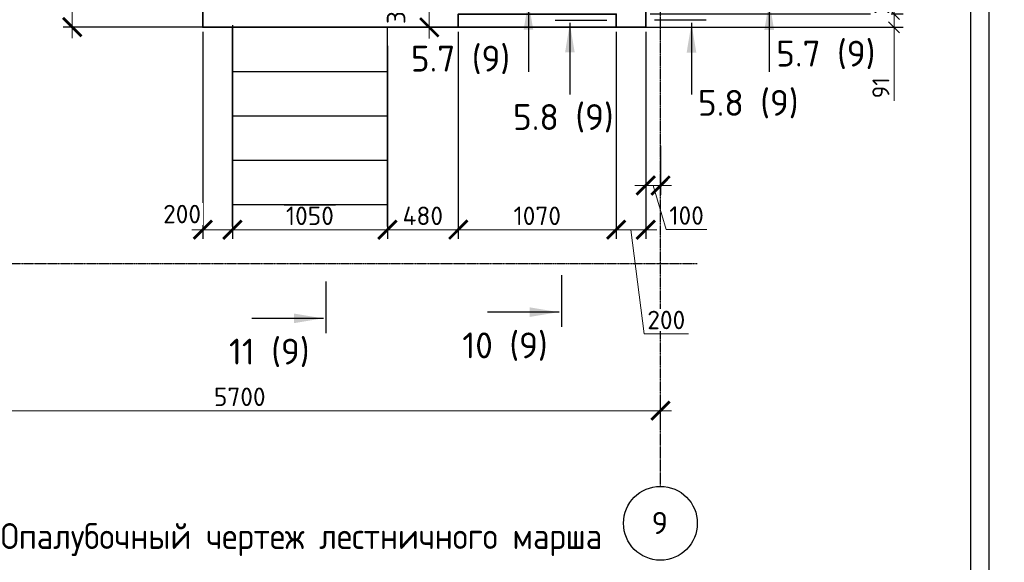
# Model space of a CAD drawing. Header units: millimetres. Extents: x 40580 to 2152466, y -328404 to 177125.
# Tile 199 of 252: x 617022 to 630360, y 151025 to 158370. Entities that reach past the tile are written whole.
import ezdxf
from ezdxf.enums import TextEntityAlignment as Align

# ---------------------------------------------------------------- set-up
doc = ezdxf.new("R2010")
doc.units = ezdxf.units.MM
doc.linetypes.add('______5', pattern=[1100, 800, -100, 100, -100])
doc.linetypes.add('CENTER', pattern=[2, 1.25, -0.25, 0.25, -0.25])
doc.layers.add('11', color=7, linetype='Continuous')
doc.layers.add('СПДС_Оси', color=7, linetype='Continuous')
for name, color, linetype, lineweight in [('RAZMER', 7, 'Continuous', 9), ('Лестница', 7, 'Continuous', 25), ('ОСИ', 7, 'CENTER', 15), ('Символы 0.20', 250, 'Continuous', 20), ('ТЕКСТ', 7, 'Continuous', 15)]:
    doc.layers.add(name, color=color, linetype=linetype, lineweight=lineweight)
doc.layers.add('Стена_ бетон несущ.', color=7, linetype='Continuous', lineweight=70, true_color=0xb4b496)
doc.styles.get("Standard").update_dxf_attribs({"font": 'isocpeur.ttf'})
doc.styles.add('ГОСТ', font='isocpeur.ttf')
doc.dimstyles.new('ГОСТ', dxfattribs={"dimscale": 0, "dimtxt": 2.5, "dimasz": 2.5, "dimexe": 1.25, "dimexo": 0.625, "dimtad": 1, "dimdec": 0, "dimtxsty": 'ГОСТ', "dimblk": 'ARCHTICK', "dimcen": 2.5, "dimdle": 1.5, "dimclrd": 256, "dimclre": 256, "dimclrt": 256, "dimadec": 0, "dimazin": 0, "dimtfac": 1, "dimtdec": 0, "dimtmove": 1, "dimatfit": 3, "dimfxl": 2, "dimtfill": 1, "dimlwd": -1, "dimarcsym": 0})

# ---------------------------------------------------------------- blocks, each defined once
blk = doc.blocks.new('NSY101')
at = {"color": 0, "linetype": 'ByBlock', "lineweight": -2}
blk.add_circle((0, 0), 50, dxfattribs=at)
blk = doc.blocks.new('_ArchTick')
at = {"color": 0, "linetype": 'ByBlock', "const_width": 0.15}
blk.add_lwpolyline([(-0.5, -0.5), (0.5, 0.5)], dxfattribs=at)
blk = doc.blocks.new('*D2314')
at = {"layer": 'Defpoints', "color": 0, "lineweight": 25, "transparency": 16777216}
for p in [(614303, 152998), (625703, 153077), (625703, 152863)]:
    blk.add_point(p, dxfattribs=at)
at = {"layer": 'RAZMER', "lineweight": -2, "transparency": 16777216}
for p, q in [((614303, 153061), (614303, 153202)), ((625703, 152925), (625703, 153202))]:
    blk.add_line(p, q, dxfattribs=at)
at = {"layer": 'RAZMER', "transparency": 16777216}
blk.add_line((614153, 153077), (625853, 153077), dxfattribs=at)
at = {"layer": 'RAZMER', "transparency": 16777216, "xscale": 250, "yscale": 250, "zscale": 250, "rotation": 180}
blk.add_blockref('_ArchTick', (614303, 153077), dxfattribs=at)
at = {"layer": 'RAZMER', "transparency": 16777216, "xscale": 250, "yscale": 250, "zscale": 250}
blk.add_blockref('_ArchTick', (625703, 153077), dxfattribs=at)
at = {"layer": 'RAZMER', "transparency": 16777216, "insert": (620003, 153265), "char_height": 250, "attachment_point": 5, "style": 'ГОСТ', "bg_fill": 3, "box_fill_scale": 1.1, "bg_fill_color": 256, "bg_fill_true_color": 13158600, "bg_fill_transparency": 0}
blk.add_mtext('5700', dxfattribs=at)
blk = doc.blocks.new('*D2312')
at = {"layer": 'Defpoints', "color": 0, "lineweight": 25, "transparency": 16777216}
for p in [(620888, 161268), (617734, 158269), (619903, 158269)]:
    blk.add_point(p, dxfattribs=at)
at = {"layer": 'RAZMER', "transparency": 16777216}
blk.add_line((617734, 161418), (617734, 158119), dxfattribs=at)
at = {"layer": 'RAZMER', "lineweight": -2, "transparency": 16777216}
for p, q in [((620826, 161268), (617609, 161268)), ((619840, 158269), (617609, 158269))]:
    blk.add_line(p, q, dxfattribs=at)
at = {"layer": 'RAZMER', "transparency": 16777216, "xscale": 250, "yscale": 250, "zscale": 250}
for p, rotation in [((617734, 161268), 90), ((617734, 158269), 270)]:
    blk.add_blockref('_ArchTick', p, dxfattribs=dict(at, rotation=rotation))
at = {"layer": 'RAZMER', "transparency": 16777216, "insert": (617546, 159769), "char_height": 250, "attachment_point": 5, "rotation": 90, "style": 'ГОСТ', "bg_fill": 3, "box_fill_scale": 1.1, "bg_fill_color": 256, "bg_fill_true_color": 13158600, "bg_fill_transparency": 0}
blk.add_mtext('1500', dxfattribs=at)
blk = doc.blocks.new('*D2311')
at = {"layer": 'Defpoints', "color": 0, "lineweight": 25, "transparency": 16777216}
for p in [(619903, 158357), (619503, 158268), (619903, 155527)]:
    blk.add_point(p, dxfattribs=at)
at = {"layer": 'RAZMER', "lineweight": -2, "transparency": 16777216}
for p, q in [((619503, 158206), (619503, 155402)), ((619903, 158294), (619903, 155402))]:
    blk.add_line(p, q, dxfattribs=at)
at = {"layer": 'RAZMER', "transparency": 16777216}
blk.add_line((619353, 155527), (620053, 155527), dxfattribs=at)
at = {"layer": 'RAZMER', "transparency": 16777216, "xscale": 250, "yscale": 250, "zscale": 250}
blk.add_blockref('_ArchTick', (619903, 155527), dxfattribs=at)
at = {"layer": 'RAZMER', "transparency": 16777216, "insert": (619222, 155739), "char_height": 250, "attachment_point": 5, "style": 'ГОСТ', "bg_fill": 3, "box_fill_scale": 1.1, "bg_fill_color": 256, "bg_fill_true_color": 13158600, "bg_fill_transparency": 0}
blk.add_mtext('200', dxfattribs=at)
at = {"layer": 'RAZMER', "transparency": 16777216, "xscale": 250, "yscale": 250, "zscale": 250, "rotation": 180}
blk.add_blockref('_ArchTick', (619503, 155527), dxfattribs=at)
blk = doc.blocks.new('*D2310')
at = {"layer": 'Defpoints', "color": 0, "lineweight": 25, "transparency": 16777216}
for p in [(619903, 158357), (622003, 158078), (622003, 155527)]:
    blk.add_point(p, dxfattribs=at)
at = {"layer": 'RAZMER', "lineweight": -2, "transparency": 16777216}
for p, q in [((619903, 158294), (619903, 155402)), ((622003, 158015), (622003, 155402))]:
    blk.add_line(p, q, dxfattribs=at)
at = {"layer": 'RAZMER', "transparency": 16777216}
blk.add_line((619753, 155527), (622153, 155527), dxfattribs=at)
at = {"layer": 'RAZMER', "transparency": 16777216, "xscale": 250, "yscale": 250, "zscale": 250, "rotation": 180}
blk.add_blockref('_ArchTick', (619903, 155527), dxfattribs=at)
at = {"layer": 'RAZMER', "transparency": 16777216, "xscale": 250, "yscale": 250, "zscale": 250}
blk.add_blockref('_ArchTick', (622003, 155527), dxfattribs=at)
at = {"layer": 'RAZMER', "transparency": 16777216, "insert": (620953, 155715), "char_height": 250, "attachment_point": 5, "style": 'ГОСТ', "bg_fill": 3, "box_fill_scale": 1.1, "bg_fill_color": 256, "bg_fill_true_color": 13158600, "bg_fill_transparency": 0}
blk.add_mtext('1050', dxfattribs=at)
blk = doc.blocks.new('*D2309')
at = {"layer": 'Defpoints', "color": 0, "lineweight": 25, "transparency": 16777216}
for p in [(622963, 158267), (622003, 158078), (622963, 155527)]:
    blk.add_point(p, dxfattribs=at)
at = {"layer": 'RAZMER', "lineweight": -2, "transparency": 16777216}
for p, q in [((622963, 158204), (622963, 155402)), ((622003, 158015), (622003, 155402))]:
    blk.add_line(p, q, dxfattribs=at)
at = {"layer": 'RAZMER', "transparency": 16777216}
blk.add_line((621853, 155527), (623113, 155527), dxfattribs=at)
at = {"layer": 'RAZMER', "transparency": 16777216, "xscale": 250, "yscale": 250, "zscale": 250, "rotation": 180}
blk.add_blockref('_ArchTick', (622003, 155527), dxfattribs=at)
at = {"layer": 'RAZMER', "transparency": 16777216, "xscale": 250, "yscale": 250, "zscale": 250}
blk.add_blockref('_ArchTick', (622963, 155527), dxfattribs=at)
at = {"layer": 'RAZMER', "transparency": 16777216, "insert": (622483, 155715), "char_height": 250, "attachment_point": 5, "style": 'ГОСТ', "bg_fill": 3, "box_fill_scale": 1.1, "bg_fill_color": 256, "bg_fill_true_color": 13158600, "bg_fill_transparency": 0}
blk.add_mtext('480', dxfattribs=at)
blk = doc.blocks.new('*D2308')
at = {"layer": 'Defpoints', "color": 0, "lineweight": 25, "transparency": 16777216}
for p in [(622963, 158267), (625103, 158269), (625103, 155527)]:
    blk.add_point(p, dxfattribs=at)
at = {"layer": 'RAZMER', "lineweight": -2, "transparency": 16777216}
for p, q in [((622963, 158204), (622963, 155402)), ((625103, 158206), (625103, 155402))]:
    blk.add_line(p, q, dxfattribs=at)
at = {"layer": 'RAZMER', "transparency": 16777216}
blk.add_line((622813, 155527), (625253, 155527), dxfattribs=at)
at = {"layer": 'RAZMER', "transparency": 16777216, "xscale": 250, "yscale": 250, "zscale": 250, "rotation": 180}
blk.add_blockref('_ArchTick', (622963, 155527), dxfattribs=at)
at = {"layer": 'RAZMER', "transparency": 16777216, "xscale": 250, "yscale": 250, "zscale": 250}
blk.add_blockref('_ArchTick', (625103, 155527), dxfattribs=at)
at = {"layer": 'RAZMER', "transparency": 16777216, "insert": (624033, 155715), "char_height": 250, "attachment_point": 5, "style": 'ГОСТ', "bg_fill": 3, "box_fill_scale": 1.1, "bg_fill_color": 256, "bg_fill_true_color": 13158600, "bg_fill_transparency": 0}
blk.add_mtext('1070', dxfattribs=at)
blk = doc.blocks.new('_OBLIQUE')
at = {"color": 0, "linetype": 'ByBlock'}
blk.add_line((-0.5, -0.5), (0.5, 0.5), dxfattribs=at)
blk = doc.blocks.new('*D2307')
at = {"layer": 'Defpoints', "color": 0, "lineweight": 25, "transparency": 16777216}
for p in [(625503, 158448), (628866, 158448), (625043, 158267)]:
    blk.add_point(p, dxfattribs=at)
at = {"layer": 'RAZMER', "transparency": 16777216}
for p, q in [((628866, 158117), (628866, 158598)), ((628866, 157271), (628866, 158267))]:
    blk.add_line(p, q, dxfattribs=at)
at = {"layer": 'RAZMER', "lineweight": -2, "transparency": 16777216}
for p, q in [((625565, 158448), (628991, 158448)), ((625106, 158267), (628991, 158267))]:
    blk.add_line(p, q, dxfattribs=at)
at = {"layer": 'RAZMER', "transparency": 16777216, "xscale": 150, "yscale": 150, "zscale": 150}
for p, rotation in [((628866, 158448), 90), ((628866, 158267), 270)]:
    blk.add_blockref('_OBLIQUE', p, dxfattribs=dict(at, rotation=rotation))
at = {"layer": 'RAZMER', "transparency": 16777216, "insert": (628688, 157448), "char_height": 230, "attachment_point": 5, "rotation": 90, "style": 'ГОСТ', "bg_fill": 3, "box_fill_scale": 1.1, "bg_fill_color": 256, "bg_fill_true_color": 13158600, "bg_fill_transparency": 0}
blk.add_mtext('91', dxfattribs=at)
blk = doc.blocks.new('*D2306')
at = {"layer": 'Defpoints', "color": 0, "lineweight": 25, "transparency": 16777216}
for p in [(622571, 158867), (622725, 158867), (622852, 158267)]:
    blk.add_point(p, dxfattribs=at)
at = {"layer": 'RAZMER', "transparency": 16777216}
blk.add_line((622571, 158117), (622571, 159017), dxfattribs=at)
at = {"layer": 'RAZMER', "lineweight": -2, "transparency": 16777216}
for p, q in [((622663, 158867), (622446, 158867)), ((622789, 158267), (622446, 158267))]:
    blk.add_line(p, q, dxfattribs=at)
at = {"layer": 'RAZMER', "transparency": 16777216, "xscale": 250, "yscale": 250, "zscale": 250}
for p, rotation in [((622571, 158867), 90), ((622571, 158267), 270)]:
    blk.add_blockref('_ArchTick', p, dxfattribs=dict(at, rotation=rotation))
at = {"layer": 'RAZMER', "transparency": 16777216, "insert": (622121, 158570), "char_height": 250, "attachment_point": 5, "rotation": 90, "style": 'ГОСТ', "bg_fill": 3, "box_fill_scale": 1.1, "bg_fill_color": 256, "bg_fill_true_color": 13158600, "bg_fill_transparency": 0}
blk.add_mtext('300', dxfattribs=at)
blk = doc.blocks.new('*D2305')
at = {"layer": 'Defpoints', "color": 0, "lineweight": 25, "transparency": 16777216}
for p in [(625503, 158868), (628866, 158868), (625503, 158448)]:
    blk.add_point(p, dxfattribs=at)
at = {"layer": 'RAZMER', "transparency": 16777216}
blk.add_line((628866, 158298), (628866, 159018), dxfattribs=at)
at = {"layer": 'RAZMER', "lineweight": -2, "transparency": 16777216}
for p, q in [((625565, 158868), (628991, 158868)), ((625565, 158448), (628991, 158448))]:
    blk.add_line(p, q, dxfattribs=at)
at = {"layer": 'RAZMER', "transparency": 16777216, "insert": (628688, 158658), "char_height": 230, "attachment_point": 5, "rotation": 90, "style": 'ГОСТ', "bg_fill": 3, "box_fill_scale": 1.1, "bg_fill_color": 256, "bg_fill_true_color": 13158600, "bg_fill_transparency": 0}
blk.add_mtext('210', dxfattribs=at)
at = {"layer": 'RAZMER', "transparency": 16777216, "xscale": 150, "yscale": 150, "zscale": 150}
for p, rotation in [((628866, 158868), 90), ((628866, 158448), 270)]:
    blk.add_blockref('_OBLIQUE', p, dxfattribs=dict(at, rotation=rotation))
blk = doc.blocks.new('*D2300')
at = {"layer": 'Defpoints', "color": 0, "lineweight": 25, "transparency": 16777216}
for p in [(625503, 158268), (625703, 156724), (625703, 156125)]:
    blk.add_point(p, dxfattribs=at)
at = {"layer": 'RAZMER', "lineweight": -2, "transparency": 16777216}
for p, q in [((625503, 158206), (625503, 156000)), ((625703, 156661), (625703, 156000))]:
    blk.add_line(p, q, dxfattribs=at)
at = {"layer": 'RAZMER', "transparency": 16777216}
for p, q in [((625353, 156125), (625853, 156125)), ((625603, 156125), (625781, 155531)), ((625781, 155531), (626331, 155531))]:
    blk.add_line(p, q, dxfattribs=at)
at = {"layer": 'RAZMER', "transparency": 16777216, "xscale": 250, "yscale": 250, "zscale": 250, "rotation": 180}
blk.add_blockref('_ArchTick', (625503, 156125), dxfattribs=at)
at = {"layer": 'RAZMER', "transparency": 16777216, "xscale": 250, "yscale": 250, "zscale": 250}
blk.add_blockref('_ArchTick', (625703, 156125), dxfattribs=at)
at = {"layer": 'RAZMER', "transparency": 16777216, "insert": (626056, 155719), "char_height": 250, "attachment_point": 5, "style": 'ГОСТ', "bg_fill": 3, "box_fill_scale": 1.1, "bg_fill_color": 256, "bg_fill_true_color": 13158600, "bg_fill_transparency": 0}
blk.add_mtext('100', dxfattribs=at)
blk = doc.blocks.new('*D2299')
at = {"layer": 'Defpoints', "color": 0, "lineweight": 25, "transparency": 16777216}
for p in [(625103, 158269), (625503, 158269), (625503, 155527)]:
    blk.add_point(p, dxfattribs=at)
at = {"layer": 'RAZMER', "lineweight": -2, "transparency": 16777216}
for p, q in [((625103, 158206), (625103, 155402)), ((625503, 158206), (625503, 155402))]:
    blk.add_line(p, q, dxfattribs=at)
at = {"layer": 'RAZMER', "transparency": 16777216}
for p, q in [((624953, 155527), (625653, 155527)), ((625303, 155527), (625481, 154117)), ((625481, 154117), (626081, 154117))]:
    blk.add_line(p, q, dxfattribs=at)
at = {"layer": 'RAZMER', "transparency": 16777216, "xscale": 250, "yscale": 250, "zscale": 250, "rotation": 180}
blk.add_blockref('_ArchTick', (625103, 155527), dxfattribs=at)
at = {"layer": 'RAZMER', "transparency": 16777216, "xscale": 250, "yscale": 250, "zscale": 250}
blk.add_blockref('_ArchTick', (625503, 155527), dxfattribs=at)
at = {"layer": 'RAZMER', "transparency": 16777216, "insert": (625781, 154305), "char_height": 250, "attachment_point": 5, "style": 'ГОСТ', "bg_fill": 3, "box_fill_scale": 1.1, "bg_fill_color": 256, "bg_fill_true_color": 13158600, "bg_fill_transparency": 0}
blk.add_mtext('200', dxfattribs=at)
blk = doc.blocks.new('Разрез_сечение14')
at = {"layer": 'Символы 0.20', "linetype": 'Continuous', "lineweight": 25}
for p, q in [((-5, 0.35), (-5, 10.05)), ((76.68, 0.35), (76.68, 10.05))]:
    blk.add_line(p, q, dxfattribs=at)
at = {"layer": 'Символы 0.20', "linetype": 'Continuous', "lineweight": 30}
for p, q in [((-7, 0), (0, 0)), ((78.68, 0), (71.68, 0))]:
    blk.add_line(p, q, dxfattribs=at)
at = {"layer": 'Символы 0.20', "linetype": 'Continuous', "lineweight": 25}
for points in [[(-5, 0.46), (-4.35, 4.36), (-5.65, 4.36)], [(76.68, 0.46), (76.03, 4.39), (77.34, 4.39)]]:
    blk.add_solid(points, dxfattribs=at)
at = {"layer": 'Символы 0.20', "style": 'ГОСТ'}
blk.add_attdef('1', text='', height=3.5, dxfattribs=at).set_placement((-9.5, 7.7), align=Align.MIDDLE_CENTER)
blk.add_attdef('2', text='', height=3.5, dxfattribs=at).set_placement((81.36, 1.96), align=Align.MIDDLE_RIGHT)
blk = doc.blocks.new('Разрез_сечение15')
at = {"layer": 'Символы 0.20', "linetype": 'Continuous', "lineweight": 25}
for p, q in [((-5, 0.35), (-5, 10.05)), ((73.18, 0.35), (73.18, 10.05))]:
    blk.add_line(p, q, dxfattribs=at)
at = {"layer": 'Символы 0.20', "linetype": 'Continuous', "lineweight": 30}
for p, q in [((-7, 0), (0, 0)), ((75.18, 0), (68.18, 0))]:
    blk.add_line(p, q, dxfattribs=at)
at = {"layer": 'Символы 0.20', "linetype": 'Continuous', "lineweight": 25}
for points in [[(-5, 0.46), (-4.35, 4.36), (-5.65, 4.36)], [(73.18, 0.46), (72.53, 4.39), (73.84, 4.39)]]:
    blk.add_solid(points, dxfattribs=at)
at = {"layer": 'Символы 0.20', "style": 'ГОСТ'}
blk.add_attdef('1', text='', height=3.5, dxfattribs=at).set_placement((-9.5, 7.7), align=Align.MIDDLE_CENTER)
blk.add_attdef('2', text='', height=3.5, dxfattribs=at).set_placement((77.86, 2.32), align=Align.MIDDLE_RIGHT)
blk = doc.blocks.new('Разрез_сечение17')
at = {"layer": 'Символы 0.20', "linetype": 'Continuous', "lineweight": 30}
for p, q in [((-7, 0), (0, 0)), ((29.62, 0), (22.62, 0))]:
    blk.add_line(p, q, dxfattribs=at)
at = {"layer": 'Символы 0.20', "linetype": 'Continuous', "lineweight": 25}
for p, q in [((-5, -0.35), (-5, -10.05)), ((27.62, -0.35), (27.62, -10.05))]:
    blk.add_line(p, q, dxfattribs=at)
for points in [[(-5, -0.46), (-4.35, -4.36), (-5.65, -4.36)], [(27.62, -0.46), (26.96, -4.39), (28.28, -4.39)]]:
    blk.add_solid(points, dxfattribs=at)
at = {"layer": 'Символы 0.20', "style": 'ГОСТ'}
blk.add_attdef('1', text='', height=3.5, dxfattribs=at).set_placement((-14.21, -8.28), align=Align.MIDDLE_CENTER)
blk.add_attdef('2', text='', height=3.5, dxfattribs=at).set_placement((42, -7.6), align=Align.MIDDLE_RIGHT)
blk = doc.blocks.new('Разрез_сечение18')
at = {"layer": 'Символы 0.20', "linetype": 'Continuous', "lineweight": 30}
for p, q in [((-7, 0), (0, 0)), ((13.47, 0), (6.47, 0))]:
    blk.add_line(p, q, dxfattribs=at)
at = {"layer": 'Символы 0.20', "linetype": 'Continuous', "lineweight": 25}
for p, q in [((-5, -0.35), (-5, -10.05)), ((11.47, -0.35), (11.47, -10.05))]:
    blk.add_line(p, q, dxfattribs=at)
for points in [[(-5, -0.46), (-4.35, -4.36), (-5.65, -4.36)], [(11.47, -0.46), (10.82, -4.39), (12.13, -4.39)]]:
    blk.add_solid(points, dxfattribs=at)
at = {"layer": 'Символы 0.20', "style": 'ГОСТ'}
blk.add_attdef('2', text='', height=3.5, dxfattribs=at).set_placement((25.98, -11.2), align=Align.MIDDLE_RIGHT)
blk.add_attdef('1', text='', height=3.5, dxfattribs=at).set_placement((-5.89, -13.12), align=Align.MIDDLE_CENTER)

msp = doc.modelspace()

# ---------------------------------------------------------------- linework, layer by layer
at = {"layer": '11', "color": 18, "true_color": 0x000000}
msp.add_line((630153.74, 135074.701), (630153.74, 164774.701), dxfattribs=at)
at = {"layer": '11', "color": 18, "lineweight": 30, "true_color": 0x000000}
msp.add_line((629903.74, 164524.654), (629903.74, 135324.701), dxfattribs=at)
at = {"layer": 'ОСИ', "color": 18, "linetype": '______5', "lineweight": 25, "ltscale": 0.02, "true_color": 0x000000, "transparency": 33554687}
for p, q in [((625702.801, 152041.054), (625702.801, 162425.75)), ((613731.859, 155068.294), (626198.37, 155068.294))]:
    msp.add_line(p, q, dxfattribs=at)
at = {"layer": 'Стена_ бетон несущ.', "color": 18, "linetype": 'Continuous', "lineweight": 35, "true_color": 0x000000, "transparency": 33554687}
msp.add_lwpolyline([(622962.801, 158266.708), (625102.801, 158266.708), (625102.801, 158446.294), (622962.801, 158446.294)], close=True, dxfattribs=at)

# ---------------------------------------------------------------- block references
at = {"layer": 'ОСИ', "color": 18, "linetype": 'Continuous', "lineweight": 25, "true_color": 0x000000, "transparency": 33554687, "xscale": 9.999999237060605, "yscale": 9.999999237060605, "zscale": 9.999999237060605}
msp.add_blockref('NSY101', (625701.716, 151552.795), dxfattribs=at)

# ---------------------------------------------------------------- texts
at = {"layer": 'СПДС_Оси', "color": 18, "linetype": 'Continuous', "lineweight": 25, "ltscale": 150, "true_color": 0x000000}
msp.add_text('9', height=300, dxfattribs=at).set_placement((625582.511, 151406.568))
at = {"layer": 'ТЕКСТ', "color": 18, "ltscale": 6, "true_color": 0x000000, "insert": (620837.967, 151554.495), "char_height": 350, "width": 9466.5846, "attachment_point": 2, "style": 'ГОСТ'}
msp.add_mtext('{\\W0.9;Опалубочный чертеж лестничного марша}', dxfattribs=at)

# ---------------------------------------------------------------- dimensions: what is measured, and where the dimension line sits
at = {"layer": 'RAZMER', "color": 18, "true_color": 0x000000}
dim = msp.add_linear_dim(base=(617733.737, 158268.708), p1=(620888.04, 161268.294), p2=(619902.801, 158268.708), angle=90, dimstyle='ГОСТ', override={"dimscale": 0, "dimlfac": 0.5, "dimtix": 0, "dimtofl": 1, "dimtmove": 1, "dimatfit": 3}, dxfattribs=at)
dim.commit()
dim.dimension.update_dxf_attribs({"geometry": '*D2312', "text_midpoint": (617546.237, 159768.501)})

# ---------------------------------------------------------------- next in the draw order: dimensions: what is measured, and where the dimension line sits
dim = msp.add_linear_dim(base=(619902.801, 155527.414), p1=(619502.801, 158268.293), p2=(619902.801, 158356.501), angle=180, dimstyle='ГОСТ', override={"dimscale": 0, "dimlfac": 0.5, "dimtix": 0, "dimtofl": 1, "dimtmove": 1, "dimatfit": 3}, dxfattribs=at)
dim.commit()
dim.dimension.update_dxf_attribs({"geometry": '*D2311', "text_midpoint": (619221.551, 155551.726), "dimtype": 160})
dim = msp.add_linear_dim(base=(625702.801, 153077.356), p1=(614302.801, 152998.271), p2=(625702.801, 152862.663), dimstyle='ГОСТ', override={"dimscale": 0, "dimlfac": 0.5, "dimtix": 0, "dimtofl": 1, "dimtmove": 1, "dimatfit": 3}, dxfattribs=at)
dim.commit()
dim.dimension.update_dxf_attribs({"geometry": '*D2314', "text_midpoint": (620002.801, 153264.856)})

# ---------------------------------------------------------------- next in the draw order: texts
at = {"color": 18, "true_color": 0x000000, "insert": (250111.057, 153773.154), "char_height": 200, "attachment_point": 1, "style": 'ГОСТ'}
msp.add_mtext_dynamic_manual_height_columns('\\pi9510.738;{\\H1.5152x;\\P\\pi1000;Общие указания\\P\\pi200;}1.^IРабочая документация разработана в соответствии с заданием на проектирование, требованиями действующих технических регламентов, стандартов, сводов правил и других документов, содержащих установленные требования.\\P2.^IРабочая документация выполнена в соответствии со следующими нормативными и техническими документами:\\P-^IСП 20.13330.2016 "Нагрузки и Воздействия";\\P-^IСП 63.13330.2012 "Бетонные и железобетонные конструкции. Основные положения";\\P-^IСП 22.13330.2016 "Основания зданий и сооружений";\\P-^IСП 45.13330.2012 "Земляные сооружения, основания и фундаменты".\\P3.   За относительную отметку 0,000 принята отметка чистого пола первого этажа.\\P4.^IПеречень видов работ, для которых необходимо составлять акты освидетельствования скрытых работ:\\P-^Iармирование конструкций;\\P-^Iосвидетельствование опалубки перед бетонированием;\\P-^Iвыполнение сварочных работ;\\P-^Iотбор контрольных проб бетона;\\P-^Iсоответствие законченных железобетонных конструкций проекту с отображением качества работ;\\P-^Iустройство монолитных конструкций, выполняемых в зимнее время;  \\P\\pi0;        -    устройство гидроизоляции;\\P\\pi200;-^Iуплотнение грунтов и обратную засыпку.\\PЗапрещается выполнение последующих работ при отсутствии актов освидетельствования предшествующих скрытых работ во всех случаях.\\P\\pi0;        5. Проект рассчитан на производство работ в период положительных температур. В случае выполнения работ при отрицательных температурах необходимо выполнять требования СНиП часть 3 по производству работ и ППР.\\P        6. При минимальной температуре воздуха до минус 15°С допускается:\\P\\pi200;-выдерживание бетона в конструкции методом термоса, при предварительном разогреве бетонной смеси;\\P -форсированный электроразогрев бетона в конструкции с повторным уплотнением.\\PПри минимальной температуре воздуха до минус 25°С допускается:\\P -обогрев бетона в греющей опалубке с помощью низкотемпературных электронагревателей;\\P -электродный сквозной прогрев бетона;\\P -электрообогрев с помощью греющего провода.\\P      7. В процессе бетонирования обеспечить соблюдение защитных слоев и мест положения рабочей арматуры согласно проекту. Величина защитного слоя продольной рабочей арматуры у боковых граней стен монолитных участков должны быть не менее 20мм и не менее диаметра продольной рабочей арматуры конструкции, величина защитного слоя поперечной арматуры - не менее 10 мм\\P      8. Крестовые соединения стержней продольной и поперечной арматуры, соединение стержней продольной арматуры по длине выполнить вязкой отожженой проволокой диаметром 2,0-3,0 мм', width=17710.69822, gutter_width=5800, heights=[13133.416], dxfattribs=at)

# ---------------------------------------------------------------- next in the draw order: dimensions: what is measured, and where the dimension line sits
at = {"layer": 'RAZMER', "color": 18, "true_color": 0x000000}
dim = msp.add_linear_dim(base=(622002.801, 155527.414), p1=(619902.801, 158356.501), p2=(622002.801, 158077.878), angle=180, dimstyle='ГОСТ', override={"dimscale": 0, "dimlfac": 0.5, "dimtix": 0, "dimtofl": 1, "dimtmove": 1, "dimatfit": 3}, dxfattribs=at)
dim.commit()
dim.dimension.update_dxf_attribs({"geometry": '*D2310', "text_midpoint": (620952.801, 155714.914)})

# ---------------------------------------------------------------- next in the draw order: linework, layer by layer
msp.add_lwpolyline([(619902.801, 158868.294), (619502.801, 158868.294), (619502.801, 158268.294), (619902.801, 158268.294)], dxfattribs=at)
at = {"layer": 'Лестница', "color": 18, "linetype": 'Continuous', "lineweight": 25, "true_color": 0x000000, "transparency": 33554687}
msp.add_line((619902.801, 155568.18), (619902.801, 158268.18), dxfattribs=at)
msp.add_line((619902.801, 155568.18), (619902.801, 158268.18), dxfattribs=at)

# ---------------------------------------------------------------- next in the draw order: block references
at = {"layer": 'Символы 0.20', "color": 18, "true_color": 0x000000}
ref = msp.add_blockref('Разрез_сечение14', (621172.694, 154826.76), dxfattribs=dict(at, xscale=100, yscale=100, zscale=100, rotation=90))
ref.add_attrib('1', '11 (9)', dxfattribs={"height": 350, "style": 'ГОСТ'}).set_placement((620402.694, 153876.76), align=Align.MIDDLE_CENTER)
ref.add_attrib('2', '11 (9)', dxfattribs={"height": 350, "style": 'ГОСТ'}).set_placement((620976.689, 162962.281), align=Align.MIDDLE_RIGHT)

# ---------------------------------------------------------------- next in the draw order: dimensions: what is measured, and where the dimension line sits
at = {"layer": 'RAZMER', "color": 18, "true_color": 0x000000}
dim = msp.add_linear_dim(base=(622962.801, 155527.414), p1=(622002.801, 158077.878), p2=(622962.801, 158266.708), angle=180, dimstyle='ГОСТ', override={"dimscale": 0, "dimlfac": 0.5, "dimtix": 0, "dimtofl": 1, "dimtmove": 1, "dimatfit": 3}, dxfattribs=at)
dim.commit()
dim.dimension.update_dxf_attribs({"geometry": '*D2309', "text_midpoint": (622482.801, 155714.914)})

# ---------------------------------------------------------------- next in the draw order: linework, layer by layer
at = {"layer": 'Лестница', "color": 18, "linetype": 'Continuous', "lineweight": 25, "true_color": 0x000000, "transparency": 33554687}
for p, q in [((619902.801, 157669.652), (622002.801, 157669.652)), ((619902.801, 157669.652), (622002.801, 157669.652)), ((619902.801, 157069.652), (622002.801, 157069.652)), ((619902.801, 157069.652), (622002.801, 157069.652)), ((619902.801, 156469.652), (622002.801, 156469.652)), ((619902.801, 156469.652), (622002.801, 156469.652)), ((619902.801, 155869.652), (622002.801, 155869.652)), ((619902.801, 155869.652), (622002.801, 155869.652))]:
    msp.add_line(p, q, dxfattribs=at)

# ---------------------------------------------------------------- next in the draw order: dimensions: what is measured, and where the dimension line sits
at = {"layer": 'RAZMER', "color": 18, "true_color": 0x000000}
dim = msp.add_linear_dim(base=(625102.801, 155527.414), p1=(622962.801, 158266.708), p2=(625102.801, 158268.708), angle=180, dimstyle='ГОСТ', override={"dimscale": 0, "dimlfac": 0.5, "dimtix": 0, "dimtofl": 1, "dimtmove": 1, "dimatfit": 3}, dxfattribs=at)
dim.commit()
dim.dimension.update_dxf_attribs({"geometry": '*D2308', "text_midpoint": (624032.801, 155714.914)})

# ---------------------------------------------------------------- next in the draw order: block references
at = {"layer": 'Символы 0.20', "color": 18, "true_color": 0x000000}
ref = msp.add_blockref('Разрез_сечение15', (624366.335, 154910.889), dxfattribs=dict(at, xscale=100, yscale=100, zscale=100, rotation=90))
ref.add_attrib('1', '10 (9)', dxfattribs={"height": 350, "style": 'ГОСТ'}).set_placement((623596.335, 153960.889), align=Align.MIDDLE_CENTER)
ref.add_attrib('2', '10 (9)', dxfattribs={"height": 350, "style": 'ГОСТ'}).set_placement((624134.196, 162696.411), align=Align.MIDDLE_RIGHT)

# ---------------------------------------------------------------- next in the draw order: dimensions: what is measured, and where the dimension line sits
at = {"layer": 'RAZMER', "color": 18, "true_color": 0x000000}
for base, p1, p2, override, picture, middle in [((622570.766, 158866.88), (622851.687, 158266.708), (622725.42, 158866.88), {"dimlfac": 0.5}, '*D2306', (622308.819, 158569.694)), ((628865.941, 158448.294), (625043.488, 158266.708), (625502.801, 158448.294), {"dimscale": 0, "dimtxt": 2.3, "dimasz": 1.5, "dimlfac": 0.5, "dimblk1": 'OBLIQUE', "dimblk2": 'OBLIQUE', "dimsah": 1, "dimtix": 0, "dimtofl": 1, "dimtmove": 1, "dimatfit": 3}, '*D2307', (628869.691, 157448.15))]:
    dim = msp.add_linear_dim(base=base, p1=p1, p2=p2, angle=90, dimstyle='ГОСТ', override=override, dxfattribs=at)
    dim.commit()
    dim.dimension.update_dxf_attribs({"geometry": picture, "text_midpoint": middle, "dimtype": 160})

# ---------------------------------------------------------------- next in the draw order: linework, layer by layer
at = {"layer": 'Лестница', "color": 18, "linetype": 'Continuous', "lineweight": 25, "true_color": 0x000000, "transparency": 33554687}
msp.add_line((622002.801, 155568.18), (622002.801, 158268.18), dxfattribs=at)
msp.add_line((622002.801, 155568.18), (622002.801, 158268.18), dxfattribs=at)
at = {"layer": 'Стена_ бетон несущ.', "color": 18, "linetype": 'Continuous', "lineweight": 35, "true_color": 0x000000, "transparency": 33554687}
msp.add_lwpolyline([(625102.801, 161368.293), (625102.801, 160708.293), (625502.801, 160708.293), (625502.801, 160008.293), (625102.801, 160008.293), (625102.801, 158868.293), (625502.801, 158868.293), (625502.801, 158268.293), (619902.801, 158266.708), (619502.801, 158266.708), (619502.801, 158866.708), (619902.801, 158866.708), (619902.801, 160006.708), (619502.801, 160006.708), (619502.801, 160706.708), (619902.801, 160706.708), (619902.801, 161366.708), (625102.801, 161368.293)], dxfattribs=at)

# ---------------------------------------------------------------- next in the draw order: dimensions: what is measured, and where the dimension line sits
at = {"layer": 'RAZMER', "color": 18, "true_color": 0x000000}
dim = msp.add_linear_dim(base=(628865.941, 158868.293), p1=(625502.801, 158448.294), p2=(625502.801, 158868.293), angle=90, dimstyle='ГОСТ', override={"dimscale": 0, "dimtxt": 2.3, "dimasz": 1.5, "dimlfac": 0.5, "dimblk1": 'OBLIQUE', "dimblk2": 'OBLIQUE', "dimsah": 1, "dimtix": 0, "dimtofl": 1, "dimtmove": 1, "dimatfit": 3}, dxfattribs=at)
dim.commit()
dim.dimension.update_dxf_attribs({"geometry": '*D2305', "text_midpoint": (628865.941, 158658.294), "dimtype": 160})

# ---------------------------------------------------------------- next in the draw order: dimensions: what is measured, and where the dimension line sits
dim = msp.add_linear_dim(base=(625702.801, 156124.876), p1=(625502.801, 158268.293), p2=(625702.801, 156723.602), dimstyle='ГОСТ', override={"dimscale": 0, "dimlfac": 0.5, "dimtix": 0, "dimtofl": 1, "dimtmove": 1, "dimatfit": 3}, dxfattribs=at)
dim.commit()
dim.dimension.update_dxf_attribs({"geometry": '*D2300', "text_midpoint": (625843.426, 155718.626)})

# ---------------------------------------------------------------- next in the draw order: dimensions: what is measured, and where the dimension line sits
dim = msp.add_linear_dim(base=(625502.801, 155527.414), p1=(625102.801, 158268.708), p2=(625502.801, 158268.708), angle=180, dimstyle='ГОСТ', override={"dimscale": 0, "dimlfac": 0.5, "dimtix": 0, "dimtofl": 1, "dimtmove": 1, "dimatfit": 3}, dxfattribs=at)
dim.commit()
dim.dimension.update_dxf_attribs({"geometry": '*D2299', "text_midpoint": (625543.426, 154117.401), "dimtype": 160})

# ---------------------------------------------------------------- next in the draw order: block references
at = {"layer": 'Символы 0.20', "color": 18, "true_color": 0x000000, "xscale": 100, "yscale": 100, "zscale": 100}
for name, p, values in [('Разрез_сечение17', (624413.879, 158670.698), {'1': '5.7 (9)', '2': '5.7 (9)'}), ('Разрез_сечение18', (624975.199, 158364.036), {'1': '5.8 (9)', '2': '5.8 (9)'})]:
    msp.add_blockref(name, p, dxfattribs=at).add_auto_attribs(values)

doc.saveas('drawing.dxf')
